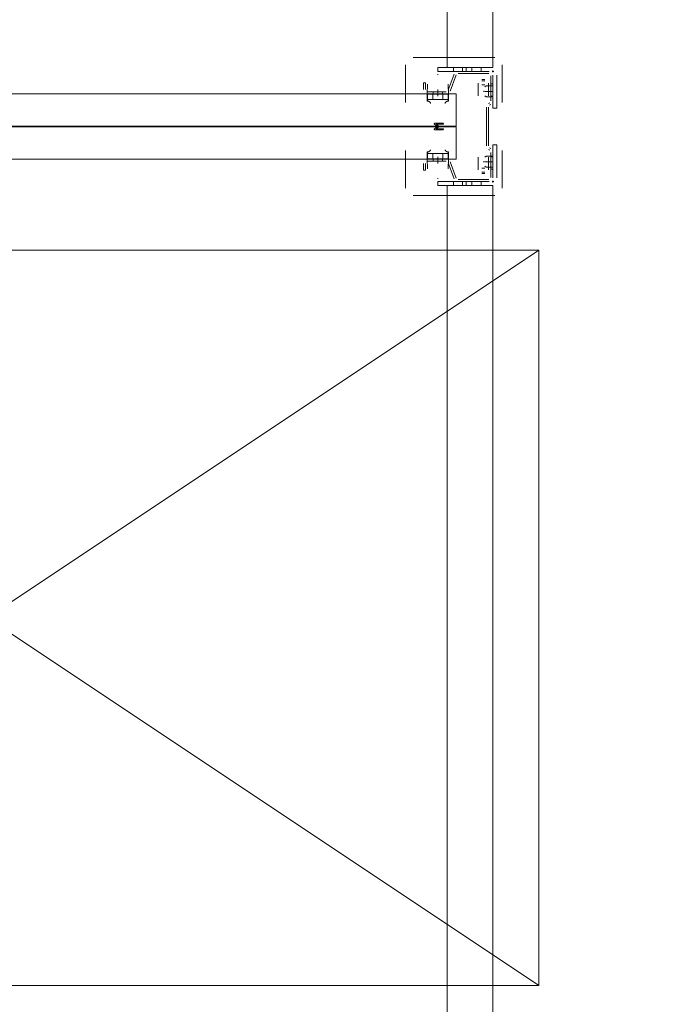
# Model space of a CAD drawing. Header units: millimetres. Extents: x -12989 to 357906, y -50379 to 30884.
# Tile 227 of 256: x 18693 to 19387, y 10456 to 11527. Entities that reach past the tile are written whole.
import ezdxf

# ---------------------------------------------------------------- set-up
doc = ezdxf.new("R2010")
doc.units = ezdxf.units.MM
doc.header["$MEASUREMENT"] = 0
doc.linetypes.add('MITTE2', pattern=[112.5, 75, -12.5, 12.5, -12.5])
doc.layers.add('Nowe_A_WYM_ZEWNETRZNE', color=7, linetype='Continuous')
for name, color, linetype, lineweight in [('Nowe_A_WYM_ZEWNETRZNE_Nr_pióra__1', 7, 'Continuous', 13), ('Nowe_A_WYM_ZEWNETRZNE_Nr_pióra__45', 7, 'Continuous', 15), ('Nowe_A_WYM_ZEWNETRZNE_Nr_pióra__85', 7, 'Continuous', 13), ('Nowe_REGAŁY_Nr_pióra__18', 9, 'Continuous', 13)]:
    doc.layers.add(name, color=color, linetype=linetype, lineweight=lineweight)
doc.styles.add('STYL_AUTOMATYCZNY_3', font='arial.ttf')
doc.dimstyles.new('STYL_AUTOMATYCZNY__1', dxfattribs={"dimtxt": 139.999998, "dimasz": 71.25, "dimexe": 0.18, "dimexo": 0.0625, "dimgap": 0, "dimtad": 1, "dimtih": 1, "dimtoh": 1, "dimdec": 0, "dimlfac": 0.1, "dimzin": 0, "dimdsep": 46, "dimtxsty": 'STYL_AUTOMATYCZNY_3', "dimblk": 'ARROWHEAD_6', "dimblk1": 'ARROWHEAD_6', "dimblk2": 'ARROWHEAD_6', "dimcen": 0.09, "dimse1": 1, "dimse2": 1, "dimclrd": 7, "dimclre": 7, "dimclrt": 7, "dimadec": 0, "dimazin": 0, "dimtfac": 1, "dimtdec": 4, "dimtmove": 0, "dimatfit": 3, "dimfxl": 0, "dimtolj": 1, "dimtzin": 0, "dimarcsym": 0})
doc.dimstyles.new('STYL_AUTOMATYCZNY__2', dxfattribs={"dimtxt": 139.999998, "dimasz": 71.25, "dimexe": 0.18, "dimexo": 0.0625, "dimgap": 0, "dimtad": 1, "dimdec": 0, "dimlfac": 0.1, "dimzin": 0, "dimdsep": 46, "dimtxsty": 'STYL_AUTOMATYCZNY_3', "dimblk": 'ARROWHEAD_6', "dimblk1": 'ARROWHEAD_6', "dimblk2": 'ARROWHEAD_6', "dimcen": 0.09, "dimse1": 1, "dimse2": 1, "dimclrd": 7, "dimclre": 7, "dimclrt": 7, "dimadec": 0, "dimazin": 0, "dimtfac": 1, "dimtdec": 4, "dimtmove": 0, "dimatfit": 3, "dimfxl": 0, "dimtolj": 1, "dimtzin": 0, "dimarcsym": 0})

# ---------------------------------------------------------------- blocks, each defined once
blk = doc.blocks.new('*D264')
at = {"layer": 'Nowe_A_WYM_ZEWNETRZNE_Nr_pióra__45', "color": 7, "linetype": 'Continuous', "lineweight": 15}
for p, q in [((5753.2, 15842.6), (5678.2, 15767.6)), ((36387.5, 15842.6), (36312.5, 15767.6))]:
    blk.add_line(p, q, dxfattribs=at)
at = {"layer": 'Nowe_A_WYM_ZEWNETRZNE_Nr_pióra__85', "color": 7, "linetype": 'Continuous', "lineweight": 13}
for p, q in [((5715.7, 15734.8), (5715.7, 15875.5)), ((36350, 15734.8), (36350, 15875.5)), ((5715.7, 15805.1), (36350, 15805.1))]:
    blk.add_line(p, q, dxfattribs=at)
at = {"layer": 'Nowe_A_WYM_ZEWNETRZNE_Nr_pióra__1', "color": 7, "lineweight": 13, "char_height": 140, "attachment_point": 7, "style": 'STYL_AUTOMATYCZNY_3'}
for s, insert in [('\\A1;{\\pql;\\fArial|b0|i0|c238|p0;\\W1.000000;3\xa0063}', (20685.9, 15833.1)), ('\\A1;{\\pql;\\fArial|b0|i0|c238|p0;\\W1.000000;15}', (36098.9, 15833.1))]:
    blk.add_mtext(s, dxfattribs=dict(at, insert=insert))
blk = doc.blocks.new('ARROWHEAD_6')
at = {"color": 0, "linetype": 'Continuous', "lineweight": 0}
for p, q in [((-0.5, -0.5), (0.5, 0.5)), ((0, 0), (-1, 0))]:
    blk.add_line(p, q, dxfattribs=at)
blk = doc.blocks.new('*D284')
at = {"layer": 'Nowe_A_WYM_ZEWNETRZNE_Nr_pióra__45', "color": 7, "linetype": 'Continuous', "lineweight": 15}
for p, q in [((5753.2, 13180.3), (5678.2, 13105.3)), ((36387.5, 13180.3), (36312.5, 13105.3))]:
    blk.add_line(p, q, dxfattribs=at)
at = {"layer": 'Nowe_A_WYM_ZEWNETRZNE_Nr_pióra__85', "color": 7, "linetype": 'Continuous', "lineweight": 13}
for p, q in [((5715.7, 13072.5), (5715.7, 13213.1)), ((36350, 13072.5), (36350, 13213.1)), ((5715.7, 13142.8), (36350, 13142.8))]:
    blk.add_line(p, q, dxfattribs=at)
at = {"layer": 'Nowe_A_WYM_ZEWNETRZNE_Nr_pióra__1', "color": 7, "lineweight": 13, "char_height": 140, "attachment_point": 7, "style": 'STYL_AUTOMATYCZNY_3'}
for s, insert in [('\\A1;{\\pql;\\fArial|b0|i0|c238|p0;\\W1.000000;3\xa0063}', (20685.9, 13170.8)), ('\\A1;{\\pql;\\fArial|b0|i0|c238|p0;\\W1.000000;15}', (36098.9, 13170.8))]:
    blk.add_mtext(s, dxfattribs=dict(at, insert=insert))
blk = doc.blocks.new('*D308')
at = {"layer": 'Nowe_A_WYM_ZEWNETRZNE_Nr_pióra__45', "color": 7, "linetype": 'Continuous', "lineweight": 15}
for p, q in [((37171.6, 187.5), (37246.6, 112.5)), ((37171.6, 37.5), (37246.6, -37.5))]:
    blk.add_line(p, q, dxfattribs=at)
at = {"layer": 'Nowe_A_WYM_ZEWNETRZNE_Nr_pióra__85', "color": 7, "linetype": 'Continuous', "lineweight": 13}
for p, q in [((37209.1, 150), (37209.1, 14850)), ((37279.4, 150), (37138.8, 150)), ((37209.1, 0), (37209.1, 150)), ((37279.4, 0), (37138.8, 0)), ((37209.1, -56.2), (37209.1, 0))]:
    blk.add_line(p, q, dxfattribs=at)
at = {"layer": 'Nowe_A_WYM_ZEWNETRZNE_Nr_pióra__1', "color": 7, "lineweight": 13, "insert": (37181.1, -251.1), "char_height": 140, "attachment_point": 7, "rotation": 90, "style": 'STYL_AUTOMATYCZNY_3'}
blk.add_mtext('\\A1;{\\pql;\\fArial|b0|i0|c238|p0;\\W1.000000;15}', dxfattribs=at)
blk = doc.blocks.new('*D310')
at = {"layer": 'Nowe_A_WYM_ZEWNETRZNE_Nr_pióra__45', "color": 7, "linetype": 'Continuous', "lineweight": 15}
for p, q in [((37171.6, 14887.5), (37246.6, 14812.5)), ((37171.6, 187.5), (37246.6, 112.5))]:
    blk.add_line(p, q, dxfattribs=at)
at = {"layer": 'Nowe_A_WYM_ZEWNETRZNE_Nr_pióra__85', "color": 7, "linetype": 'Continuous', "lineweight": 13}
for p, q in [((37209.1, 150), (37209.1, 14850)), ((37279.4, 150), (37138.8, 150)), ((37209.1, 0), (37209.1, 150))]:
    blk.add_line(p, q, dxfattribs=at)
at = {"layer": 'Nowe_A_WYM_ZEWNETRZNE_Nr_pióra__1', "color": 7, "lineweight": 13, "char_height": 140, "attachment_point": 7, "rotation": 90, "style": 'STYL_AUTOMATYCZNY_3'}
for s, insert in [('\\A1;{\\pql;\\fArial|b0|i0|c238|p0;\\W1.000000;15}', (37181.1, 14598.9)), ('\\A1;{\\pql;\\fArial|b0|i0|c238|p0;\\W1.000000;1\xa0470}', (37181.1, 7153))]:
    blk.add_mtext(s, dxfattribs=dict(at, insert=insert))
blk = doc.blocks.new('*D311')
at = {"layer": 'Nowe_A_WYM_ZEWNETRZNE_Nr_pióra__45', "color": 7, "linetype": 'Continuous', "lineweight": 15}
blk.add_line((37171.6, 14887.5), (37246.6, 14812.5), dxfattribs=at)
at = {"layer": 'Nowe_A_WYM_ZEWNETRZNE_Nr_pióra__85', "color": 7, "linetype": 'Continuous', "lineweight": 13}
blk.add_line((37209.1, 150), (37209.1, 14850), dxfattribs=at)
blk = doc.blocks.new('*D312')
at = {"layer": 'Nowe_A_WYM_ZEWNETRZNE_Nr_pióra__45', "color": 7, "linetype": 'Continuous', "lineweight": 15}
for p, q in [((37246.6, 14962.5), (37171.6, 15037.5)), ((37171.6, 14887.5), (37246.6, 14812.5))]:
    blk.add_line(p, q, dxfattribs=at)
at = {"layer": 'Nowe_A_WYM_ZEWNETRZNE_Nr_pióra__85', "color": 7, "linetype": 'Continuous', "lineweight": 13}
for p, q in [((37209.1, 15000), (37209.1, 15056.3)), ((37279.4, 15000), (37138.8, 15000)), ((37209.1, 14850), (37209.1, 15000)), ((37279.4, 14850), (37138.8, 14850)), ((37209.1, 150), (37209.1, 14850))]:
    blk.add_line(p, q, dxfattribs=at)

msp = doc.modelspace()

# ---------------------------------------------------------------- linework, layer by layer
at = {"layer": 'Nowe_REGAŁY_Nr_pióra__18', "color": 9, "linetype": 'Continuous', "lineweight": 13}
for p, q in [((19158, 11475), (19158, 14167)), ((19208, 11475), (19208, 14167)), ((19121, 11486), (19210, 11486)), ((19121, 11486), (19210, 11486)), ((19113, 11437.1), (19113, 11478)), ((19113, 11437.1), (19113, 11478)), ((19208, 11475), (19148, 11475)), ((19148, 11471), (19148, 11475)), ((19148, 11471), (19204, 11471)), ((19165, 11471), (19165, 11475)), ((19170.1, 11471), (19203.3, 11471)), ((19170.1, 11471), (19203.3, 11471)), ((19175, 11471), (19175, 11475)), ((19179, 11471), (19179, 11475)), ((19185, 11471), (19185, 11475)), ((19195, 11471), (19195, 11475)), ((19207.1, 11471), (19208.9, 11471)), ((19207.1, 11471), (19208.9, 11471)), ((19208, 11470.1), (19208, 11471.9)), ((19208, 11470.1), (19208, 11471.9)), ((19218, 11478), (19218, 11437.1)), ((19218, 11478), (19218, 11437.1)), ((19147.8, 11467.5), (19148.2, 11467.5)), ((19147.8, 11467.5), (19148.2, 11467.5)), ((19159.3, 11450.4), (19165.7, 11467.9)), ((19159.3, 11450.4), (19165.7, 11467.9)), ((19167.8, 11467.1), (19161.4, 11449.6)), ((19167.8, 11467.1), (19161.4, 11449.6)), ((19203.3, 11468.7), (19170.1, 11468.7)), ((19203.3, 11468.7), (19170.1, 11468.7)), ((19195.9, 11462.1), (19199.1, 11462.1)), ((19195.9, 11462.1), (19199.1, 11462.1)), ((19196, 11460.7), (19199, 11460.7)), ((19196, 11460.7), (19199, 11460.7)), ((19205.8, 11439), (19205.8, 11466.2)), ((19205.8, 11439), (19205.8, 11466.2)), ((19208, 11467), (19208, 11431)), ((19208, 11466.2), (19208, 11439)), ((19208, 11466.2), (19208, 11439)), ((19212, 11431), (19212, 11467)), ((19132.3, 11458.5), (19134.5, 11458.5)), ((19132.3, 11451.2), (19132.3, 11458.5)), ((19132.3, 11458.5), (19134.5, 11458.5)), ((19132.3, 11451.2), (19132.3, 11458.5)), ((19134.5, 11458.5), (19134.5, 11451.2)), ((19134.5, 11458.5), (19134.5, 11451.2)), ((19136.5, 11446.2), (19136.9, 11457)), ((19136.5, 11446.2), (19136.9, 11457)), ((19159.1, 11457), (19159.5, 11446.2)), ((19159.1, 11457), (19159.5, 11446.2)), ((19191.9, 11445.9), (19191.9, 11458.1)), ((19191.9, 11445.9), (19191.9, 11458.1)), ((19192, 11457.9), (19192, 11453.7)), ((19192, 11457.9), (19192, 11453.7)), ((19192, 11447.1), (19192, 11453.7)), ((19192, 11447.1), (19192, 11453.7)), ((19196, 11456.5), (19199, 11456.5)), ((19196, 11456.5), (19199, 11456.5)), ((19198.1, 11449.9), (19198.1, 11448.6)), ((19199.1, 11454.3), (19200.5, 11455.3)), ((19208, 11449.2), (19199.2, 11449.2)), ((19208, 11455.3), (19200.5, 11455.3)), ((19203, 11453.7), (19203, 11457.9)), ((19203, 11453.7), (19203, 11457.9)), ((19203, 11453.7), (19203, 11447.1)), ((19203, 11453.7), (19203, 11447.1)), ((19203.1, 11458.1), (19203.1, 11445.9)), ((19203.1, 11458.1), (19203.1, 11445.9)), ((19205.8, 11457.5), (19208, 11457.5)), ((19205.8, 11457.5), (19208, 11457.5)), ((19136.5, 11439.7), (19136.5, 11446.2)), ((19136.5, 11446.2), (19136.5, 11446.2)), ((19136.5, 11439.7), (19136.5, 11446.2)), ((19136.5, 11446.2), (19136.5, 11446.2)), ((19136.5, 11442), (19136.5, 11438.6)), ((19136.5, 11442), (19136.5, 11438.6)), ((19136.6, 11440.5), (19136.6, 11446.2)), ((19137, 11446.2), (19136.6, 11446.2)), ((19136.6, 11440.5), (19136.6, 11446.2)), ((19137, 11446.2), (19136.6, 11446.2)), ((19137, 11440.2), (19136.6, 11440.2)), ((19137, 11440.2), (19136.6, 11440.2)), ((19137, 11448.7), (19157, 11448.7)), ((19137, 11448.7), (19157, 11448.7)), ((19157, 11446.5), (19137, 11446.5)), ((19157, 11446.5), (19137, 11446.5)), ((19137, 11446.2), (19147.9, 11446.2)), ((19137, 11446.2), (19147.9, 11446.2)), ((19147.9, 11440.2), (19137, 11440.2)), ((19147.9, 11440.2), (19137, 11440.2)), ((19142.5, 11446.2), (19142.5, 11440.2)), ((19142.5, 11446.2), (19142.5, 11440.2)), ((19142.9, 11446.5), (19142.9, 11448.7)), ((19142.9, 11446.5), (19142.9, 11448.7)), ((19148.1, 11446.2), (19147.9, 11446.2)), ((19148.1, 11446.2), (19147.9, 11446.2)), ((19148.1, 11440.2), (19147.9, 11440.2)), ((19148.1, 11440.2), (19147.9, 11440.2)), ((19148.1, 11446.2), (19159, 11446.2)), ((19148.1, 11446.2), (19159, 11446.2)), ((19159, 11440.2), (19148.1, 11440.2)), ((19159, 11440.2), (19148.1, 11440.2)), ((19153.2, 11446.5), (19153.2, 11448.7)), ((19153.2, 11446.5), (19153.2, 11448.7)), ((19153.5, 11446.2), (19153.5, 11440.2)), ((19153.5, 11446.2), (19153.5, 11440.2)), ((19159.4, 11446.2), (19159, 11446.2)), ((19159.4, 11446.2), (19159, 11446.2)), ((19159.4, 11440.2), (19159, 11440.2)), ((19159.4, 11440.2), (19159, 11440.2)), ((19159.4, 11446.2), (19159.4, 11440.5)), ((19159.4, 11446.2), (19159.4, 11440.5)), ((19159.5, 11446.2), (19159.5, 11446.2)), ((19159.5, 11446.2), (19159.5, 11439.7)), ((19159.5, 11446.2), (19159.5, 11446.2)), ((19159.5, 11446.2), (19159.5, 11439.7)), ((19159.5, 11438.6), (19159.5, 11442)), ((19159.5, 11438.6), (19159.5, 11442)), ((19192, 11445.9), (19191.9, 11445.9)), ((19192, 11445.9), (19191.9, 11445.9)), ((19192, 11444.3), (19192, 11447.1)), ((19192, 11444.3), (19192, 11447.1)), ((19192, 11444.2), (19192, 11445.9)), ((19192, 11444.2), (19192, 11445.9)), ((19192, 11444.3), (19192, 11444.2)), ((19192, 11444.3), (19192, 11444.2)), ((19192, 11444.2), (19192, 11444.2)), ((19192, 11444.2), (19192, 11444.2)), ((19200.5, 11443.2), (19199.1, 11444.2)), ((19208, 11443.2), (19200.5, 11443.2)), ((19203, 11444.3), (19203, 11447.1)), ((19203, 11444.3), (19203, 11447.1)), ((19203, 11445.9), (19203, 11444.2)), ((19203.1, 11445.9), (19203, 11445.9)), ((19203, 11445.9), (19203, 11444.2)), ((19203.1, 11445.9), (19203, 11445.9)), ((19203, 11444.2), (19203, 11444.3)), ((19203, 11444.2), (19203, 11444.3)), ((19203, 11444.2), (19203, 11444.2)), ((19203, 11444.2), (19203, 11444.2)), ((19208, 11444), (19205.8, 11444)), ((19208, 11444), (19205.8, 11444)), ((19208, 11443.5), (19205.8, 11443.5)), ((19208, 11443.5), (19205.8, 11443.5)), ((19200.8, 11390), (19200.8, 11432)), ((19200.8, 11390), (19200.8, 11432)), ((19203, 11432), (19203, 11390)), ((19203, 11432), (19203, 11390)), ((19203.1, 11436.1), (19204.5, 11436.9)), ((19203.1, 11436.1), (19204.5, 11436.9)), ((19205.6, 11434.9), (19204.3, 11434.1)), ((19205.6, 11434.9), (19204.3, 11434.1)), ((19212, 11431), (19208, 11431)), ((19148.1, 11411), (19144.2, 11413.6)), ((19148.1, 11411), (19144.2, 11413.6)), ((19144.3, 11408.4), (19148.1, 11411)), ((19144.3, 11408.4), (19148.1, 11411)), ((19144.5, 11414.5), (19153.5, 11414.5)), ((19144.5, 11414.5), (19153.5, 11414.5)), ((19153.5, 11407.5), (19144.5, 11407.5)), ((19153.5, 11407.5), (19144.5, 11407.5)), ((19146.1, 11413.5), (19149.2, 11411.5)), ((19153.5, 11413.5), (19146.1, 11413.5)), ((19146.1, 11413.5), (19149.2, 11411.5)), ((19153.5, 11413.5), (19146.1, 11413.5)), ((19149.2, 11410.5), (19146.1, 11408.5)), ((19149.2, 11410.5), (19146.1, 11408.5)), ((19146.1, 11408.5), (19153.5, 11408.5)), ((19146.1, 11408.5), (19153.5, 11408.5)), ((19204.5, 11385.1), (19203.1, 11385.9)), ((19204.5, 11385.1), (19203.1, 11385.9)), ((19204.3, 11387.9), (19205.6, 11387.1)), ((19204.3, 11387.9), (19205.6, 11387.1)), ((19208, 11355), (19208, 11391)), ((19212, 11391), (19208, 11391)), ((19212, 11391), (19212, 11355)), ((19113, 11344), (19113, 11384.8)), ((19113, 11344), (19113, 11384.8)), ((19136.5, 11375.7), (19136.5, 11382.2)), ((19136.5, 11375.7), (19136.5, 11382.2)), ((19136.5, 11375.7), (19136.5, 11375.7)), ((19136.9, 11365), (19136.5, 11375.7)), ((19136.5, 11375.7), (19136.5, 11375.7)), ((19136.9, 11365), (19136.5, 11375.7)), ((19136.6, 11381.7), (19136.6, 11375.7)), ((19137, 11381.7), (19136.6, 11381.7)), ((19136.6, 11381.7), (19136.6, 11375.7)), ((19137, 11381.7), (19136.6, 11381.7)), ((19137, 11375.7), (19136.6, 11375.7)), ((19137, 11375.7), (19136.6, 11375.7)), ((19137, 11381.7), (19147.9, 11381.7)), ((19137, 11381.7), (19147.9, 11381.7)), ((19147.9, 11375.7), (19137, 11375.7)), ((19147.9, 11375.7), (19137, 11375.7)), ((19137, 11375.5), (19157, 11375.5)), ((19137, 11375.5), (19157, 11375.5)), ((19142.5, 11375.7), (19142.5, 11381.7)), ((19142.5, 11375.7), (19142.5, 11381.7)), ((19142.9, 11373.2), (19142.9, 11375.5)), ((19142.9, 11373.2), (19142.9, 11375.5)), ((19148.1, 11381.7), (19147.9, 11381.7)), ((19148.1, 11381.7), (19147.9, 11381.7)), ((19148.1, 11375.7), (19147.9, 11375.7)), ((19148.1, 11375.7), (19147.9, 11375.7)), ((19148.1, 11381.7), (19159, 11381.7)), ((19148.1, 11381.7), (19159, 11381.7)), ((19159, 11375.7), (19148.1, 11375.7)), ((19159, 11375.7), (19148.1, 11375.7)), ((19153.2, 11373.2), (19153.2, 11375.5)), ((19153.2, 11373.2), (19153.2, 11375.5)), ((19153.5, 11375.7), (19153.5, 11381.7)), ((19153.5, 11375.7), (19153.5, 11381.7)), ((19159.4, 11381.7), (19159, 11381.7)), ((19159.4, 11381.7), (19159, 11381.7)), ((19159.4, 11375.7), (19159, 11375.7)), ((19159.4, 11375.7), (19159, 11375.7)), ((19159.5, 11375.7), (19159.1, 11365)), ((19159.5, 11375.7), (19159.1, 11365)), ((19159.4, 11381.5), (19159.4, 11375.7)), ((19159.4, 11381.5), (19159.4, 11375.7)), ((19159.5, 11380), (19159.5, 11383.4)), ((19159.5, 11380), (19159.5, 11383.4)), ((19159.5, 11382.2), (19159.5, 11375.7)), ((19159.5, 11382.2), (19159.5, 11375.7)), ((19159.5, 11375.7), (19159.5, 11375.7)), ((19159.5, 11375.7), (19159.5, 11375.7)), ((19191.9, 11363.9), (19191.9, 11376.1)), ((19191.9, 11376.1), (19192, 11376.1)), ((19191.9, 11363.9), (19191.9, 11376.1)), ((19191.9, 11376.1), (19192, 11376.1)), ((19192, 11376.1), (19192, 11377.7)), ((19192, 11377.7), (19192, 11377.7)), ((19192, 11377.7), (19192, 11374.9)), ((19192, 11377.7), (19192, 11377.7)), ((19192, 11376.1), (19192, 11377.7)), ((19192, 11377.7), (19192, 11377.7)), ((19192, 11377.7), (19192, 11374.9)), ((19192, 11377.7), (19192, 11377.7)), ((19192, 11374.9), (19192, 11368.3)), ((19192, 11374.9), (19192, 11368.3)), ((19200.5, 11378.8), (19199.1, 11377.8)), ((19208, 11378.8), (19200.5, 11378.8)), ((19203, 11377.7), (19203, 11376.1)), ((19203, 11377.7), (19203, 11377.7)), ((19203, 11377.7), (19203, 11374.9)), ((19203, 11377.7), (19203, 11377.7)), ((19203, 11377.7), (19203, 11376.1)), ((19203, 11377.7), (19203, 11377.7)), ((19203, 11377.7), (19203, 11374.9)), ((19203, 11377.7), (19203, 11377.7)), ((19203, 11376.1), (19203.1, 11376.1)), ((19203, 11376.1), (19203.1, 11376.1)), ((19203, 11368.3), (19203, 11374.9)), ((19203, 11368.3), (19203, 11374.9)), ((19203.1, 11376.1), (19203.1, 11363.9)), ((19203.1, 11376.1), (19203.1, 11363.9)), ((19205.8, 11355.7), (19205.8, 11382.9)), ((19205.8, 11355.7), (19205.8, 11382.9)), ((19205.8, 11378.5), (19208, 11378.5)), ((19205.8, 11378.5), (19208, 11378.5)), ((19205.8, 11378), (19208, 11378)), ((19205.8, 11378), (19208, 11378)), ((19208, 11382.9), (19208, 11355.7)), ((19208, 11382.9), (19208, 11355.7)), ((19218, 11384.8), (19218, 11344)), ((19218, 11384.8), (19218, 11344)), ((19132.3, 11363.5), (19132.3, 11370.7)), ((19132.3, 11363.5), (19132.3, 11370.7)), ((19134.5, 11370.7), (19134.5, 11363.5)), ((19134.5, 11370.7), (19134.5, 11363.5)), ((19157, 11373.2), (19137, 11373.2)), ((19157, 11373.2), (19137, 11373.2)), ((19165.7, 11354.1), (19159.3, 11371.6)), ((19165.7, 11354.1), (19159.3, 11371.6)), ((19161.4, 11372.4), (19167.8, 11354.9)), ((19161.4, 11372.4), (19167.8, 11354.9)), ((19192, 11368.3), (19192, 11364.1)), ((19192, 11368.3), (19192, 11364.1)), ((19196, 11365.5), (19199, 11365.5)), ((19196, 11365.5), (19199, 11365.5)), ((19198.1, 11372.1), (19198.1, 11373.4)), ((19199.1, 11367.7), (19200.5, 11366.7)), ((19208, 11372.7), (19199.2, 11372.7)), ((19208, 11366.7), (19200.5, 11366.7)), ((19203, 11364.1), (19203, 11368.3)), ((19203, 11364.1), (19203, 11368.3)), ((19208, 11364.5), (19205.8, 11364.5)), ((19208, 11364.5), (19205.8, 11364.5)), ((19134.5, 11363.5), (19132.3, 11363.5)), ((19134.5, 11363.5), (19132.3, 11363.5)), ((19148.2, 11354.4), (19147.8, 11354.4)), ((19148.2, 11354.4), (19147.8, 11354.4)), ((19170.1, 11353.2), (19203.3, 11353.2)), ((19170.1, 11353.2), (19203.3, 11353.2)), ((19199.1, 11359.9), (19195.9, 11359.9)), ((19199.1, 11359.9), (19195.9, 11359.9)), ((19196, 11361.2), (19199, 11361.2)), ((19196, 11361.2), (19199, 11361.2)), ((19148, 11351), (19204, 11351)), ((19148, 11351), (19148, 11347)), ((19208, 11347), (19148, 11347)), ((19158, 8655), (19158, 11347)), ((19165, 11351), (19165, 11347)), ((19203.3, 11351), (19170.1, 11351)), ((19203.3, 11351), (19170.1, 11351)), ((19175, 11351), (19175, 11347)), ((19179, 11351), (19179, 11347)), ((19185, 11351), (19185, 11347)), ((19195, 11351), (19195, 11347)), ((19207.1, 11351), (19208.9, 11351)), ((19207.1, 11351), (19208.9, 11351)), ((19208, 11350.1), (19208, 11351.9)), ((19208, 11350.1), (19208, 11351.9)), ((19208, 8655), (19208, 11347)), ((19210, 11336), (19121, 11336)), ((19210, 11336), (19121, 11336))]:
    msp.add_line(p, q, dxfattribs=at)
at = {"layer": 'Nowe_REGAŁY_Nr_pióra__18', "color": 9, "linetype": 'MITTE2', "lineweight": 13}
for p, q in [((19148, 11444), (19148, 11451.2)), ((19148, 11444), (19148, 11451.2)), ((19148, 11370.7), (19148, 11378)), ((19148, 11370.7), (19148, 11378))]:
    msp.add_line(p, q, dxfattribs=at)
at = {"layer": 'Nowe_REGAŁY_Nr_pióra__18', "color": 9, "linetype": 'Continuous', "lineweight": 13}
for points in [[(19168, 11411.5), (19168, 11446.5), (18148, 11446.5), (18148, 11411.5)], [(19168, 11411.5), (19168, 11446.5), (18148, 11446.5), (18148, 11411.5)], [(19168, 11375.5), (19168, 11410.5), (18148, 11410.5), (18148, 11375.5)], [(19168, 11375.5), (19168, 11410.5), (18148, 11410.5), (18148, 11375.5)]]:
    msp.add_lwpolyline(points, close=True, dxfattribs=at)
at = {"layer": 'Nowe_REGAŁY_Nr_pióra__18', "color": 9, "linetype": 'Continuous', "lineweight": 13, "flags": 128}
for points in [[(19136.6, 11446.2), (19136.6, 11446.2), (19136.6, 11446.2), (19136.6, 11446.1), (19136.6, 11446.1), (19136.6, 11446), (19136.6, 11445.9), (19136.6, 11445.7), (19136.6, 11445.6), (19136.6, 11445.5), (19136.6, 11445.3), (19136.6, 11445.1), (19136.6, 11444.9), (19136.6, 11444.7), (19136.6, 11444.5), (19136.6, 11444.3), (19136.6, 11444), (19136.5, 11443.8), (19136.5, 11443.5), (19136.5, 11443.2), (19136.5, 11442.9), (19136.5, 11442.6), (19136.5, 11442.3), (19136.5, 11442)], [(19136.6, 11446.2), (19136.6, 11446.2), (19136.6, 11446.2), (19136.6, 11446.1), (19136.6, 11446.1), (19136.6, 11446), (19136.6, 11445.9), (19136.6, 11445.7), (19136.6, 11445.6), (19136.6, 11445.5), (19136.6, 11445.3), (19136.6, 11445.1), (19136.6, 11444.9), (19136.6, 11444.7), (19136.6, 11444.5), (19136.6, 11444.3), (19136.6, 11444), (19136.5, 11443.8), (19136.5, 11443.5), (19136.5, 11443.2), (19136.5, 11442.9), (19136.5, 11442.6), (19136.5, 11442.3), (19136.5, 11442)], [(19136.5, 11438.6), (19136.5, 11438.7), (19136.5, 11438.8), (19136.5, 11438.9), (19136.5, 11439), (19136.5, 11439.2), (19136.5, 11439.3), (19136.6, 11439.4), (19136.6, 11439.5), (19136.6, 11439.6), (19136.6, 11439.6), (19136.6, 11439.7), (19136.6, 11439.8), (19136.6, 11439.9), (19136.6, 11439.9), (19136.6, 11440), (19136.6, 11440), (19136.6, 11440.1), (19136.6, 11440.1), (19136.6, 11440.2), (19136.6, 11440.2), (19136.6, 11440.2), (19136.6, 11440.2), (19136.6, 11440.2)], [(19136.5, 11438.6), (19136.5, 11438.7), (19136.5, 11438.8), (19136.5, 11438.9), (19136.5, 11439), (19136.5, 11439.2), (19136.5, 11439.3), (19136.6, 11439.4), (19136.6, 11439.5), (19136.6, 11439.6), (19136.6, 11439.6), (19136.6, 11439.7), (19136.6, 11439.8), (19136.6, 11439.9), (19136.6, 11439.9), (19136.6, 11440), (19136.6, 11440), (19136.6, 11440.1), (19136.6, 11440.1), (19136.6, 11440.2), (19136.6, 11440.2), (19136.6, 11440.2), (19136.6, 11440.2), (19136.6, 11440.2)], [(19136.5, 11438.6), (19136.8, 11438.5), (19137, 11438.5), (19137.2, 11438.5), (19137.4, 11438.5), (19137.6, 11438.4), (19137.9, 11438.4), (19138.1, 11438.3), (19138.3, 11438.3), (19138.4, 11438.2), (19138.6, 11438.1), (19138.8, 11438), (19139, 11437.9), (19139.1, 11437.8), (19139.3, 11437.7), (19139.4, 11437.6), (19139.5, 11437.5), (19139.6, 11437.3), (19139.7, 11437.2), (19139.8, 11437), (19139.9, 11436.9), (19139.9, 11436.7), (19140, 11436.6), (19140, 11436.4), (19140, 11436.2)], [(19136.5, 11438.6), (19136.8, 11438.5), (19137, 11438.5), (19137.2, 11438.5), (19137.4, 11438.5), (19137.6, 11438.4), (19137.9, 11438.4), (19138.1, 11438.3), (19138.3, 11438.3), (19138.4, 11438.2), (19138.6, 11438.1), (19138.8, 11438), (19139, 11437.9), (19139.1, 11437.8), (19139.3, 11437.7), (19139.4, 11437.6), (19139.5, 11437.5), (19139.6, 11437.3), (19139.7, 11437.2), (19139.8, 11437), (19139.9, 11436.9), (19139.9, 11436.7), (19140, 11436.6), (19140, 11436.4), (19140, 11436.2)], [(19156, 11436.2), (19156, 11436.4), (19156, 11436.6), (19156.1, 11436.7), (19156.1, 11436.9), (19156.2, 11437), (19156.3, 11437.2), (19156.4, 11437.3), (19156.5, 11437.5), (19156.6, 11437.6), (19156.7, 11437.7), (19156.9, 11437.8), (19157, 11437.9), (19157.2, 11438), (19157.4, 11438.1), (19157.5, 11438.2), (19157.7, 11438.3), (19157.9, 11438.3), (19158.1, 11438.4), (19158.4, 11438.4), (19158.6, 11438.5), (19158.8, 11438.5), (19159, 11438.5), (19159.2, 11438.6), (19159.5, 11438.6)], [(19156, 11436.2), (19156, 11436.4), (19156, 11436.6), (19156.1, 11436.7), (19156.1, 11436.9), (19156.2, 11437), (19156.3, 11437.2), (19156.4, 11437.3), (19156.5, 11437.5), (19156.6, 11437.6), (19156.7, 11437.7), (19156.9, 11437.8), (19157, 11437.9), (19157.2, 11438), (19157.4, 11438.1), (19157.5, 11438.2), (19157.7, 11438.3), (19157.9, 11438.3), (19158.1, 11438.4), (19158.4, 11438.4), (19158.6, 11438.5), (19158.8, 11438.5), (19159, 11438.5), (19159.2, 11438.6), (19159.5, 11438.6)], [(19159.4, 11446.2), (19159.4, 11446.2), (19159.4, 11446.2), (19159.4, 11446.1), (19159.4, 11446.1), (19159.4, 11446), (19159.4, 11445.9), (19159.4, 11445.7), (19159.4, 11445.6), (19159.4, 11445.5), (19159.4, 11445.3), (19159.4, 11445.1), (19159.4, 11444.9), (19159.4, 11444.7), (19159.4, 11444.5), (19159.4, 11444.3), (19159.4, 11444), (19159.5, 11443.8), (19159.5, 11443.5), (19159.5, 11443.2), (19159.5, 11443), (19159.5, 11442.7), (19159.5, 11442.3), (19159.5, 11442)], [(19159.4, 11446.2), (19159.4, 11446.2), (19159.4, 11446.2), (19159.4, 11446.1), (19159.4, 11446.1), (19159.4, 11446), (19159.4, 11445.9), (19159.4, 11445.7), (19159.4, 11445.6), (19159.4, 11445.5), (19159.4, 11445.3), (19159.4, 11445.1), (19159.4, 11444.9), (19159.4, 11444.7), (19159.4, 11444.5), (19159.4, 11444.3), (19159.4, 11444), (19159.5, 11443.8), (19159.5, 11443.5), (19159.5, 11443.2), (19159.5, 11443), (19159.5, 11442.7), (19159.5, 11442.3), (19159.5, 11442)], [(19159.5, 11438.6), (19159.5, 11438.7), (19159.5, 11438.8), (19159.5, 11438.9), (19159.5, 11439), (19159.5, 11439.2), (19159.5, 11439.3), (19159.4, 11439.4), (19159.4, 11439.5), (19159.4, 11439.6), (19159.4, 11439.6), (19159.4, 11439.7), (19159.4, 11439.8), (19159.4, 11439.9), (19159.4, 11439.9), (19159.4, 11440), (19159.4, 11440), (19159.4, 11440.1), (19159.4, 11440.1), (19159.4, 11440.2), (19159.4, 11440.2), (19159.4, 11440.2), (19159.4, 11440.2), (19159.4, 11440.2)], [(19159.5, 11438.6), (19159.5, 11438.7), (19159.5, 11438.8), (19159.5, 11438.9), (19159.5, 11439), (19159.5, 11439.2), (19159.5, 11439.3), (19159.4, 11439.4), (19159.4, 11439.5), (19159.4, 11439.6), (19159.4, 11439.6), (19159.4, 11439.7), (19159.4, 11439.8), (19159.4, 11439.9), (19159.4, 11439.9), (19159.4, 11440), (19159.4, 11440), (19159.4, 11440.1), (19159.4, 11440.1), (19159.4, 11440.2), (19159.4, 11440.2), (19159.4, 11440.2), (19159.4, 11440.2), (19159.4, 11440.2)], [(19144, 11414), (19144, 11414), (19144, 11414.1), (19144, 11414.1), (19144, 11414.1), (19144, 11414.2), (19144, 11414.2), (19144, 11414.2), (19144.1, 11414.3), (19144.1, 11414.3), (19144.1, 11414.3), (19144.1, 11414.3), (19144.1, 11414.4), (19144.1, 11414.4), (19144.2, 11414.4), (19144.2, 11414.4), (19144.2, 11414.4), (19144.3, 11414.4), (19144.3, 11414.5), (19144.3, 11414.5), (19144.3, 11414.5), (19144.4, 11414.5), (19144.4, 11414.5), (19144.5, 11414.5), (19144.5, 11414.5)], [(19144, 11414), (19144, 11414), (19144, 11414.1), (19144, 11414.1), (19144, 11414.1), (19144, 11414.2), (19144, 11414.2), (19144, 11414.2), (19144.1, 11414.3), (19144.1, 11414.3), (19144.1, 11414.3), (19144.1, 11414.3), (19144.1, 11414.4), (19144.1, 11414.4), (19144.2, 11414.4), (19144.2, 11414.4), (19144.2, 11414.4), (19144.3, 11414.4), (19144.3, 11414.5), (19144.3, 11414.5), (19144.3, 11414.5), (19144.4, 11414.5), (19144.4, 11414.5), (19144.5, 11414.5), (19144.5, 11414.5)], [(19144.2, 11413.6), (19144.2, 11413.6), (19144.2, 11413.6), (19144.2, 11413.6), (19144.2, 11413.6), (19144.1, 11413.6), (19144.1, 11413.6), (19144.1, 11413.7), (19144.1, 11413.7), (19144.1, 11413.7), (19144.1, 11413.7), (19144.1, 11413.7), (19144.1, 11413.7), (19144, 11413.8), (19144, 11413.8), (19144, 11413.8), (19144, 11413.8), (19144, 11413.8), (19144, 11413.9), (19144, 11413.9), (19144, 11413.9), (19144, 11413.9), (19144, 11413.9), (19144, 11414), (19144, 11414)], [(19144.2, 11413.6), (19144.2, 11413.6), (19144.2, 11413.6), (19144.2, 11413.6), (19144.2, 11413.6), (19144.1, 11413.6), (19144.1, 11413.6), (19144.1, 11413.7), (19144.1, 11413.7), (19144.1, 11413.7), (19144.1, 11413.7), (19144.1, 11413.7), (19144.1, 11413.7), (19144, 11413.8), (19144, 11413.8), (19144, 11413.8), (19144, 11413.8), (19144, 11413.8), (19144, 11413.9), (19144, 11413.9), (19144, 11413.9), (19144, 11413.9), (19144, 11413.9), (19144, 11414), (19144, 11414)], [(19144, 11408), (19144, 11408), (19144, 11408), (19144, 11408.1), (19144, 11408.1), (19144, 11408.1), (19144, 11408.1), (19144, 11408.1), (19144, 11408.2), (19144, 11408.2), (19144, 11408.2), (19144.1, 11408.2), (19144.1, 11408.2), (19144.1, 11408.3), (19144.1, 11408.3), (19144.1, 11408.3), (19144.1, 11408.3), (19144.1, 11408.3), (19144.1, 11408.3), (19144.2, 11408.4), (19144.2, 11408.4), (19144.2, 11408.4), (19144.2, 11408.4), (19144.2, 11408.4), (19144.3, 11408.4)], [(19144, 11408), (19144, 11408), (19144, 11408), (19144, 11408.1), (19144, 11408.1), (19144, 11408.1), (19144, 11408.1), (19144, 11408.1), (19144, 11408.2), (19144, 11408.2), (19144, 11408.2), (19144.1, 11408.2), (19144.1, 11408.2), (19144.1, 11408.3), (19144.1, 11408.3), (19144.1, 11408.3), (19144.1, 11408.3), (19144.1, 11408.3), (19144.1, 11408.3), (19144.2, 11408.4), (19144.2, 11408.4), (19144.2, 11408.4), (19144.2, 11408.4), (19144.2, 11408.4), (19144.3, 11408.4)], [(19144.5, 11407.5), (19144.5, 11407.5), (19144.4, 11407.5), (19144.4, 11407.5), (19144.3, 11407.5), (19144.3, 11407.5), (19144.3, 11407.5), (19144.3, 11407.5), (19144.2, 11407.5), (19144.2, 11407.6), (19144.2, 11407.6), (19144.1, 11407.6), (19144.1, 11407.6), (19144.1, 11407.6), (19144.1, 11407.7), (19144.1, 11407.7), (19144.1, 11407.7), (19144, 11407.7), (19144, 11407.8), (19144, 11407.8), (19144, 11407.8), (19144, 11407.9), (19144, 11407.9), (19144, 11408), (19144, 11408)], [(19144.5, 11407.5), (19144.5, 11407.5), (19144.4, 11407.5), (19144.4, 11407.5), (19144.3, 11407.5), (19144.3, 11407.5), (19144.3, 11407.5), (19144.3, 11407.5), (19144.2, 11407.5), (19144.2, 11407.6), (19144.2, 11407.6), (19144.1, 11407.6), (19144.1, 11407.6), (19144.1, 11407.6), (19144.1, 11407.7), (19144.1, 11407.7), (19144.1, 11407.7), (19144, 11407.7), (19144, 11407.8), (19144, 11407.8), (19144, 11407.8), (19144, 11407.9), (19144, 11407.9), (19144, 11408), (19144, 11408)], [(19149.2, 11411.5), (19149.2, 11411.4), (19149.2, 11411.4), (19149.3, 11411.4), (19149.3, 11411.4), (19149.3, 11411.4), (19149.3, 11411.3), (19149.3, 11411.3), (19149.4, 11411.3), (19149.4, 11411.3), (19149.4, 11411.3), (19149.4, 11411.3), (19149.4, 11411.2), (19149.4, 11411.2), (19149.4, 11411.2), (19149.5, 11411.2), (19149.5, 11411.2), (19149.5, 11411.1), (19149.5, 11411.1), (19149.5, 11411.1), (19149.5, 11411.1), (19149.5, 11411.1), (19149.5, 11411), (19149.5, 11411), (19149.5, 11411)], [(19149.2, 11411.5), (19149.2, 11411.4), (19149.2, 11411.4), (19149.3, 11411.4), (19149.3, 11411.4), (19149.3, 11411.4), (19149.3, 11411.3), (19149.3, 11411.3), (19149.4, 11411.3), (19149.4, 11411.3), (19149.4, 11411.3), (19149.4, 11411.3), (19149.4, 11411.2), (19149.4, 11411.2), (19149.4, 11411.2), (19149.5, 11411.2), (19149.5, 11411.2), (19149.5, 11411.1), (19149.5, 11411.1), (19149.5, 11411.1), (19149.5, 11411.1), (19149.5, 11411.1), (19149.5, 11411), (19149.5, 11411), (19149.5, 11411)], [(19149.5, 11411), (19149.5, 11411), (19149.5, 11410.9), (19149.5, 11410.9), (19149.5, 11410.9), (19149.5, 11410.9), (19149.5, 11410.9), (19149.5, 11410.8), (19149.5, 11410.8), (19149.5, 11410.8), (19149.4, 11410.8), (19149.4, 11410.8), (19149.4, 11410.7), (19149.4, 11410.7), (19149.4, 11410.7), (19149.4, 11410.7), (19149.4, 11410.7), (19149.3, 11410.6), (19149.3, 11410.6), (19149.3, 11410.6), (19149.3, 11410.6), (19149.3, 11410.6), (19149.2, 11410.6), (19149.2, 11410.5), (19149.2, 11410.5)], [(19149.5, 11411), (19149.5, 11411), (19149.5, 11410.9), (19149.5, 11410.9), (19149.5, 11410.9), (19149.5, 11410.9), (19149.5, 11410.9), (19149.5, 11410.8), (19149.5, 11410.8), (19149.5, 11410.8), (19149.4, 11410.8), (19149.4, 11410.8), (19149.4, 11410.7), (19149.4, 11410.7), (19149.4, 11410.7), (19149.4, 11410.7), (19149.4, 11410.7), (19149.3, 11410.6), (19149.3, 11410.6), (19149.3, 11410.6), (19149.3, 11410.6), (19149.3, 11410.6), (19149.2, 11410.6), (19149.2, 11410.5), (19149.2, 11410.5)], [(19153.5, 11414.5), (19153.5, 11414.5), (19153.6, 11414.5), (19153.6, 11414.5), (19153.7, 11414.5), (19153.7, 11414.5), (19153.7, 11414.5), (19153.7, 11414.4), (19153.8, 11414.4), (19153.8, 11414.4), (19153.8, 11414.4), (19153.9, 11414.4), (19153.9, 11414.4), (19153.9, 11414.3), (19153.9, 11414.3), (19153.9, 11414.3), (19153.9, 11414.3), (19154, 11414.2), (19154, 11414.2), (19154, 11414.2), (19154, 11414.1), (19154, 11414.1), (19154, 11414.1), (19154, 11414), (19154, 11414)], [(19153.5, 11414.5), (19153.5, 11414.5), (19153.6, 11414.5), (19153.6, 11414.5), (19153.7, 11414.5), (19153.7, 11414.5), (19153.7, 11414.5), (19153.7, 11414.4), (19153.8, 11414.4), (19153.8, 11414.4), (19153.8, 11414.4), (19153.9, 11414.4), (19153.9, 11414.4), (19153.9, 11414.3), (19153.9, 11414.3), (19153.9, 11414.3), (19153.9, 11414.3), (19154, 11414.2), (19154, 11414.2), (19154, 11414.2), (19154, 11414.1), (19154, 11414.1), (19154, 11414.1), (19154, 11414), (19154, 11414)], [(19154, 11414), (19154, 11413.9), (19154, 11413.9), (19154, 11413.9), (19154, 11413.8), (19154, 11413.8), (19154, 11413.8), (19154, 11413.7), (19153.9, 11413.7), (19153.9, 11413.7), (19153.9, 11413.7), (19153.9, 11413.6), (19153.9, 11413.6), (19153.9, 11413.6), (19153.8, 11413.6), (19153.8, 11413.6), (19153.8, 11413.5), (19153.7, 11413.5), (19153.7, 11413.5), (19153.7, 11413.5), (19153.7, 11413.5), (19153.6, 11413.5), (19153.6, 11413.5), (19153.5, 11413.5), (19153.5, 11413.5)], [(19154, 11414), (19154, 11413.9), (19154, 11413.9), (19154, 11413.9), (19154, 11413.8), (19154, 11413.8), (19154, 11413.8), (19154, 11413.7), (19153.9, 11413.7), (19153.9, 11413.7), (19153.9, 11413.7), (19153.9, 11413.6), (19153.9, 11413.6), (19153.9, 11413.6), (19153.8, 11413.6), (19153.8, 11413.6), (19153.8, 11413.5), (19153.7, 11413.5), (19153.7, 11413.5), (19153.7, 11413.5), (19153.7, 11413.5), (19153.6, 11413.5), (19153.6, 11413.5), (19153.5, 11413.5), (19153.5, 11413.5)], [(19153.5, 11408.5), (19153.5, 11408.5), (19153.6, 11408.5), (19153.6, 11408.5), (19153.7, 11408.5), (19153.7, 11408.5), (19153.7, 11408.5), (19153.7, 11408.5), (19153.8, 11408.4), (19153.8, 11408.4), (19153.8, 11408.4), (19153.9, 11408.4), (19153.9, 11408.4), (19153.9, 11408.3), (19153.9, 11408.3), (19153.9, 11408.3), (19153.9, 11408.3), (19154, 11408.2), (19154, 11408.2), (19154, 11408.2), (19154, 11408.1), (19154, 11408.1), (19154, 11408.1), (19154, 11408), (19154, 11408)], [(19153.5, 11408.5), (19153.5, 11408.5), (19153.6, 11408.5), (19153.6, 11408.5), (19153.7, 11408.5), (19153.7, 11408.5), (19153.7, 11408.5), (19153.7, 11408.5), (19153.8, 11408.4), (19153.8, 11408.4), (19153.8, 11408.4), (19153.9, 11408.4), (19153.9, 11408.4), (19153.9, 11408.3), (19153.9, 11408.3), (19153.9, 11408.3), (19153.9, 11408.3), (19154, 11408.2), (19154, 11408.2), (19154, 11408.2), (19154, 11408.1), (19154, 11408.1), (19154, 11408.1), (19154, 11408), (19154, 11408)], [(19154, 11408), (19154, 11408), (19154, 11407.9), (19154, 11407.9), (19154, 11407.8), (19154, 11407.8), (19154, 11407.8), (19154, 11407.7), (19153.9, 11407.7), (19153.9, 11407.7), (19153.9, 11407.7), (19153.9, 11407.6), (19153.9, 11407.6), (19153.9, 11407.6), (19153.8, 11407.6), (19153.8, 11407.6), (19153.8, 11407.5), (19153.7, 11407.5), (19153.7, 11407.5), (19153.7, 11407.5), (19153.7, 11407.5), (19153.6, 11407.5), (19153.6, 11407.5), (19153.5, 11407.5), (19153.5, 11407.5)], [(19154, 11408), (19154, 11408), (19154, 11407.9), (19154, 11407.9), (19154, 11407.8), (19154, 11407.8), (19154, 11407.8), (19154, 11407.7), (19153.9, 11407.7), (19153.9, 11407.7), (19153.9, 11407.7), (19153.9, 11407.6), (19153.9, 11407.6), (19153.9, 11407.6), (19153.8, 11407.6), (19153.8, 11407.6), (19153.8, 11407.5), (19153.7, 11407.5), (19153.7, 11407.5), (19153.7, 11407.5), (19153.7, 11407.5), (19153.6, 11407.5), (19153.6, 11407.5), (19153.5, 11407.5), (19153.5, 11407.5)], [(19140, 11385.7), (19140, 11385.6), (19140, 11385.4), (19139.9, 11385.3), (19139.9, 11385.1), (19139.8, 11384.9), (19139.7, 11384.8), (19139.6, 11384.7), (19139.5, 11384.5), (19139.4, 11384.4), (19139.3, 11384.3), (19139.1, 11384.2), (19139, 11384.1), (19138.8, 11384), (19138.6, 11383.9), (19138.4, 11383.8), (19138.3, 11383.7), (19138.1, 11383.6), (19137.9, 11383.6), (19137.6, 11383.5), (19137.4, 11383.5), (19137.2, 11383.5), (19137, 11383.4), (19136.8, 11383.4), (19136.5, 11383.4)], [(19140, 11385.7), (19140, 11385.6), (19140, 11385.4), (19139.9, 11385.3), (19139.9, 11385.1), (19139.8, 11384.9), (19139.7, 11384.8), (19139.6, 11384.7), (19139.5, 11384.5), (19139.4, 11384.4), (19139.3, 11384.3), (19139.1, 11384.2), (19139, 11384.1), (19138.8, 11384), (19138.6, 11383.9), (19138.4, 11383.8), (19138.3, 11383.7), (19138.1, 11383.6), (19137.9, 11383.6), (19137.6, 11383.5), (19137.4, 11383.5), (19137.2, 11383.5), (19137, 11383.4), (19136.8, 11383.4), (19136.5, 11383.4)], [(19159.5, 11383.4), (19159.2, 11383.4), (19159, 11383.4), (19158.8, 11383.5), (19158.6, 11383.5), (19158.4, 11383.5), (19158.1, 11383.6), (19157.9, 11383.6), (19157.7, 11383.7), (19157.5, 11383.8), (19157.4, 11383.9), (19157.2, 11383.9), (19157, 11384), (19156.9, 11384.2), (19156.7, 11384.3), (19156.6, 11384.4), (19156.5, 11384.5), (19156.4, 11384.7), (19156.3, 11384.8), (19156.2, 11384.9), (19156.1, 11385.1), (19156.1, 11385.3), (19156, 11385.4), (19156, 11385.6), (19156, 11385.7)], [(19159.5, 11383.4), (19159.2, 11383.4), (19159, 11383.4), (19158.8, 11383.5), (19158.6, 11383.5), (19158.4, 11383.5), (19158.1, 11383.6), (19157.9, 11383.6), (19157.7, 11383.7), (19157.5, 11383.8), (19157.4, 11383.9), (19157.2, 11383.9), (19157, 11384), (19156.9, 11384.2), (19156.7, 11384.3), (19156.6, 11384.4), (19156.5, 11384.5), (19156.4, 11384.7), (19156.3, 11384.8), (19156.2, 11384.9), (19156.1, 11385.1), (19156.1, 11385.3), (19156, 11385.4), (19156, 11385.6), (19156, 11385.7)], [(19136.5, 11383.4), (19136.5, 11383.3), (19136.5, 11383.2), (19136.5, 11383.1), (19136.5, 11382.9), (19136.5, 11382.8), (19136.5, 11382.7), (19136.6, 11382.6), (19136.6, 11382.5), (19136.6, 11382.4), (19136.6, 11382.3), (19136.6, 11382.3), (19136.6, 11382.2), (19136.6, 11382.1), (19136.6, 11382), (19136.6, 11382), (19136.6, 11381.9), (19136.6, 11381.9), (19136.6, 11381.8), (19136.6, 11381.8), (19136.6, 11381.8), (19136.6, 11381.8), (19136.6, 11381.7), (19136.6, 11381.7)], [(19136.5, 11383.4), (19136.5, 11383.3), (19136.5, 11383.2), (19136.5, 11383.1), (19136.5, 11382.9), (19136.5, 11382.8), (19136.5, 11382.7), (19136.6, 11382.6), (19136.6, 11382.5), (19136.6, 11382.4), (19136.6, 11382.3), (19136.6, 11382.3), (19136.6, 11382.2), (19136.6, 11382.1), (19136.6, 11382), (19136.6, 11382), (19136.6, 11381.9), (19136.6, 11381.9), (19136.6, 11381.8), (19136.6, 11381.8), (19136.6, 11381.8), (19136.6, 11381.8), (19136.6, 11381.7), (19136.6, 11381.7)], [(19159.5, 11383.4), (19159.5, 11383.3), (19159.5, 11383.2), (19159.5, 11383), (19159.5, 11382.9), (19159.5, 11382.8), (19159.5, 11382.7), (19159.4, 11382.6), (19159.4, 11382.5), (19159.4, 11382.4), (19159.4, 11382.3), (19159.4, 11382.3), (19159.4, 11382.2), (19159.4, 11382.1), (19159.4, 11382), (19159.4, 11382), (19159.4, 11381.9), (19159.4, 11381.9), (19159.4, 11381.8), (19159.4, 11381.8), (19159.4, 11381.8), (19159.4, 11381.8), (19159.4, 11381.7), (19159.4, 11381.7)], [(19159.5, 11383.4), (19159.5, 11383.3), (19159.5, 11383.2), (19159.5, 11383), (19159.5, 11382.9), (19159.5, 11382.8), (19159.5, 11382.7), (19159.4, 11382.6), (19159.4, 11382.5), (19159.4, 11382.4), (19159.4, 11382.3), (19159.4, 11382.3), (19159.4, 11382.2), (19159.4, 11382.1), (19159.4, 11382), (19159.4, 11382), (19159.4, 11381.9), (19159.4, 11381.9), (19159.4, 11381.8), (19159.4, 11381.8), (19159.4, 11381.8), (19159.4, 11381.8), (19159.4, 11381.7), (19159.4, 11381.7)], [(19159.4, 11375.7), (19159.4, 11375.8), (19159.4, 11375.8), (19159.4, 11375.9), (19159.4, 11375.9), (19159.4, 11376), (19159.4, 11376.1), (19159.4, 11376.2), (19159.4, 11376.4), (19159.4, 11376.5), (19159.4, 11376.7), (19159.4, 11376.8), (19159.4, 11377), (19159.4, 11377.2), (19159.4, 11377.5), (19159.4, 11377.7), (19159.4, 11377.9), (19159.5, 11378.2), (19159.5, 11378.5), (19159.5, 11378.7), (19159.5, 11379), (19159.5, 11379.3), (19159.5, 11379.6), (19159.5, 11380)], [(19159.4, 11375.7), (19159.4, 11375.8), (19159.4, 11375.8), (19159.4, 11375.9), (19159.4, 11375.9), (19159.4, 11376), (19159.4, 11376.1), (19159.4, 11376.2), (19159.4, 11376.4), (19159.4, 11376.5), (19159.4, 11376.7), (19159.4, 11376.8), (19159.4, 11377), (19159.4, 11377.2), (19159.4, 11377.5), (19159.4, 11377.7), (19159.4, 11377.9), (19159.5, 11378.2), (19159.5, 11378.5), (19159.5, 11378.7), (19159.5, 11379), (19159.5, 11379.3), (19159.5, 11379.6), (19159.5, 11380)]]:
    msp.add_lwpolyline(points, dxfattribs=at)
at = {"layer": 'Nowe_REGAŁY_Nr_pióra__18', "color": 9, "linetype": 'Continuous', "lineweight": 13}
msp.add_lwpolyline([(19258, 10476.6), (18058, 10476.6), (18058, 11276.6), (19258, 11276.6), (19258, 10476.6), (18058, 11276.6), (19258, 11276.6), (18058, 10476.6)], dxfattribs=at)

# ---------------------------------------------------------------- dimensions: what is measured, and where the dimension line sits
at = {"layer": 'Nowe_A_WYM_ZEWNETRZNE', "color": 7, "linetype": 'Continuous', "lineweight": 13}
for base, p2, picture, middle in [((36350, 15805.1), (36350, 14850), '*D264', (20926, 15903.1)), ((36350, 13142.8), (36350, 7500), '*D284', (20926, 13240.8))]:
    dim = msp.add_linear_dim(base=base, p1=(5715.7, 7500), p2=p2, dimstyle='STYL_AUTOMATYCZNY__1', dxfattribs=at)
    dim.commit()
    dim.dimension.update_dxf_attribs({"geometry": picture, "text_midpoint": middle, "dimtype": 160})
for base, p1, p2, picture, middle in [((37209.1, 15000), (18000, 14850), (18000, 15000), '*D312', (37111.1, 14705.5)), ((37209.1, 14850), (18000, 150), (36350, 14850), '*D310', (37111.1, 7393.1)), ((37209.1043614, 14850), (36350, 14850), (18000, 14850), '*D311', (37111.1043625, 14849.8814173)), ((37209.1, 150), (18000, 0), (36350, 150), '*D308', (37111.1, -144.5))]:
    dim = msp.add_linear_dim(base=base, p1=p1, p2=p2, angle=90, dimstyle='STYL_AUTOMATYCZNY__2', dxfattribs=at)
    dim.commit()
    dim.dimension.update_dxf_attribs({"geometry": picture, "text_midpoint": middle, "dimtype": 160, "text_rotation": 90})

doc.saveas('drawing.dxf')
